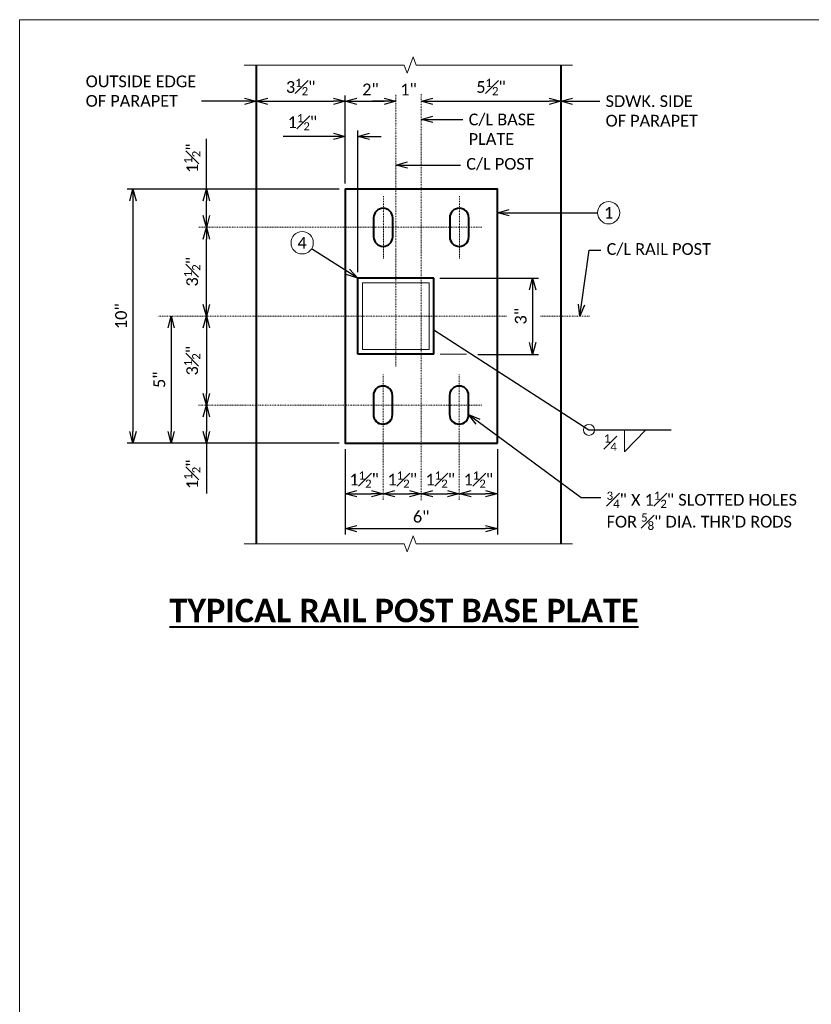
# Model space of a CAD drawing. Extents: x 5346 to 5963, y 23497 to 23756.
# Tile 2 of 8: x 5346 to 5448, y 23630 to 23756. Entities that reach past the tile are written whole.
import ezdxf
from ezdxf import colors
from ezdxf.entities.mleader import LeaderData, LeaderLine
from ezdxf.math import Vec2, Vec3

# ---------------------------------------------------------------- set-up
doc = ezdxf.new("R2010")
doc.units = 0
doc.header["$MEASUREMENT"] = 0
doc.linetypes.add('Wisdot4', pattern=[0.28125, 0.125, -0.0625, 0.03125, -0.0625])
for name, color, linetype, lineweight in [('B_ANNO_BREAK', 7, 'Continuous', 18), ('B_ANNO_DIM', 7, 'Continuous', 18), ('B_ANNO_SYMB', 7, 'Continuous', 18), ('B_ANNO_TEXT', 7, 'Continuous', 18), ('B_ANNO_TEXT_TITLE', 7, 'Continuous', 40), ('B_CNTR', 1, 'Wisdot4', 18), ('B_CONC_PPT', 12, 'Continuous', 40), ('B_DETAIL', 7, 'Continuous', 18), ('B_DETAIL_OBJ', 7, 'Continuous', 40)]:
    doc.layers.add(name, color=color, linetype=linetype, lineweight=lineweight)
doc.layers.add('B_ANNO_NOPLOT', color=47, linetype='Continuous', lineweight=18, plot=False)
doc.styles.add('Annotative', font='calibri.ttf', dxfattribs={"height": 0.0625})
doc.styles.get("Standard").update_dxf_attribs({"font": 'calibri.ttf'})
doc.styles.add('Title', font='calibrib.ttf', dxfattribs={"height": 0.125})
doc.dimstyles.new('Annotative', dxfattribs={"dimscale": 0, "dimtxt": 0.0625, "dimasz": 0.0625, "dimexe": 0.03125, "dimexo": 0.03125, "dimgap": 0.03125, "dimtad": 1, "dimdec": 3, "dimzin": 3, "dimdsep": 46, "dimlunit": 4, "dimtxsty": 'Standard', "dimblk": 'OPEN30', "dimcen": 0.03125, "dimaunit": 1, "dimadec": 0, "dimazin": 3, "dimtfac": 0.75, "dimtdec": 3, "dimtofl": 0, "dimtmove": 0, "dimatfit": 3, "dimldrblk": 'OPEN30', "dimfxl": 1, "dimtfill": 1, "dimfrac": 1, "dimtolj": 1, "dimtzin": 0, "dimarcsym": 0})

# ---------------------------------------------------------------- blocks, each defined once
blk = doc.blocks.new('AnonymousCell42')
at = {"layer": 'B_DETAIL'}
for p, q in [((4.264, 4.264), (-4.264, 4.264)), ((-4.264, -4.264), (-4.264, 4.264)), ((4.264, -4.264), (4.264, 4.264)), ((4.264, -4.264), (-4.264, -4.264))]:
    blk.add_line(p, q, dxfattribs=at)
at = {"layer": 'B_DETAIL_OBJ'}
for p, q in [((4.875, 4.875), (-4.875, 4.875)), ((-4.875, -4.875), (-4.875, 4.875)), ((4.875, -4.875), (4.875, 4.875)), ((4.875, -4.875), (-4.875, -4.875))]:
    blk.add_line(p, q, dxfattribs=at)
blk = doc.blocks.new('AnonymousCell44')
at = {"layer": 'B_DETAIL_OBJ'}
for p, q in [((-1.22, 1.22), (-1.22, -1.22)), ((1.22, -1.22), (1.22, 1.22))]:
    blk.add_line(p, q, dxfattribs=at)
for centre, start, end in [((0, 1.22), 0, 180), ((0, -1.22), 180, 0)]:
    blk.add_arc(centre, 1.22, start, end, dxfattribs=at)
blk = doc.blocks.new('_Open30')
at = {"color": 0, "linetype": 'ByBlock', "lineweight": -2}
for p, q in [((-1, 0.268), (0, 0)), ((0, 0), (-1, -0.268)), ((0, 0), (-1, 0))]:
    blk.add_line(p, q, dxfattribs=at)
blk = doc.blocks.new('*D50')
at = {"layer": 'B_ANNO_DIM', "color": 0, "lineweight": -2, "transparency": 16777216}
for p, q in [((5387.16, 23733.81), (5359.99, 23733.81)), ((5360.74, 23732.31), (5360.74, 23702.81)), ((5387.16, 23701.31), (5359.99, 23701.31))]:
    blk.add_line(p, q, dxfattribs=at)
at = {"layer": 'Defpoints', "color": 0, "transparency": 16777216}
for p in [(5387.91, 23733.81), (5360.74, 23701.31), (5387.91, 23701.31)]:
    blk.add_point(p, dxfattribs=at)
at = {"layer": 'B_ANNO_DIM', "color": 0, "lineweight": -2, "transparency": 16777216, "xscale": 1.5, "yscale": 1.5, "zscale": 1.5}
for p, rotation in [((5360.74, 23733.81), 90), ((5360.74, 23701.31), 270)]:
    blk.add_blockref('_Open30', p, dxfattribs=dict(at, rotation=rotation))
at = {"layer": 'B_ANNO_DIM', "color": 0, "transparency": 16777216, "insert": (5359.23, 23717.56), "char_height": 1.5, "attachment_point": 5, "rotation": 90, "bg_fill": 3, "box_fill_scale": 1.25, "bg_fill_color": 256, "bg_fill_true_color": 13158600, "bg_fill_transparency": 0}
blk.add_mtext('\\A1;10"', dxfattribs=at)
blk = doc.blocks.new('*D51')
at = {"layer": 'B_ANNO_DIM', "color": 0, "lineweight": -2, "transparency": 16777216}
blk.add_line((5365.64, 23716.06), (5365.64, 23702.81), dxfattribs=at)
at = {"layer": 'Defpoints', "color": 0, "transparency": 16777216}
for p in [(5365.64, 23717.56), (5365.64, 23701.31), (5365.64, 23701.31)]:
    blk.add_point(p, dxfattribs=at)
at = {"layer": 'B_ANNO_DIM', "color": 0, "lineweight": -2, "transparency": 16777216, "xscale": 1.5, "yscale": 1.5, "zscale": 1.5}
for p, rotation in [((5365.64, 23717.56), 90), ((5365.64, 23701.31), 270)]:
    blk.add_blockref('_Open30', p, dxfattribs=dict(at, rotation=rotation))
at = {"layer": 'B_ANNO_DIM', "color": 0, "transparency": 16777216, "insert": (5364.13, 23709.43), "char_height": 1.5, "attachment_point": 5, "rotation": 90, "bg_fill": 3, "box_fill_scale": 1.25, "bg_fill_color": 256, "bg_fill_true_color": 13158600, "bg_fill_transparency": 0}
blk.add_mtext('\\A1;5"', dxfattribs=at)
blk = doc.blocks.new('*D52')
at = {"layer": 'B_ANNO_DIM', "color": 0, "lineweight": -2, "transparency": 16777216}
blk.add_line((5370.15, 23716.06), (5370.15, 23707.68), dxfattribs=at)
at = {"layer": 'Defpoints', "color": 0, "transparency": 16777216}
for p in [(5370.15, 23717.56), (5370.15, 23706.18), (5370.15, 23706.18)]:
    blk.add_point(p, dxfattribs=at)
at = {"layer": 'B_ANNO_DIM', "color": 0, "lineweight": -2, "transparency": 16777216, "xscale": 1.5, "yscale": 1.5, "zscale": 1.5}
for p, rotation in [((5370.15, 23717.56), 90), ((5370.15, 23706.18), 270)]:
    blk.add_blockref('_Open30', p, dxfattribs=dict(at, rotation=rotation))
at = {"layer": 'B_ANNO_DIM', "color": 0, "transparency": 16777216, "insert": (5368.33, 23711.87), "char_height": 1.5, "attachment_point": 5, "rotation": 90, "bg_fill": 3, "box_fill_scale": 1.25, "bg_fill_color": 256, "bg_fill_true_color": 13158600, "bg_fill_transparency": 0}
blk.add_mtext('\\A1;3{\\H0.7x;\\S1#2;}"', dxfattribs=at)
blk = doc.blocks.new('*D53')
at = {"layer": 'B_ANNO_DIM', "color": 0, "lineweight": -2, "transparency": 16777216}
for p, q in [((5370.15, 23704.68), (5370.15, 23702.81)), ((5370.15, 23701.31), (5370.15, 23694.87))]:
    blk.add_line(p, q, dxfattribs=at)
at = {"layer": 'Defpoints', "color": 0, "transparency": 16777216}
for p in [(5370.15, 23706.18), (5370.15, 23701.31), (5370.15, 23701.31)]:
    blk.add_point(p, dxfattribs=at)
at = {"layer": 'B_ANNO_DIM', "color": 0, "lineweight": -2, "transparency": 16777216, "xscale": 1.5, "yscale": 1.5, "zscale": 1.5}
for p, rotation in [((5370.15, 23706.18), 90), ((5370.15, 23701.31), 270)]:
    blk.add_blockref('_Open30', p, dxfattribs=dict(at, rotation=rotation))
at = {"layer": 'B_ANNO_DIM', "color": 0, "transparency": 16777216, "insert": (5368.34, 23697.34), "char_height": 1.5, "attachment_point": 5, "rotation": 90, "bg_fill": 3, "box_fill_scale": 1.25, "bg_fill_color": 256, "bg_fill_true_color": 13158600, "bg_fill_transparency": 0}
blk.add_mtext('\\A1;1{\\H0.7x;\\S1#2;}"', dxfattribs=at)
blk = doc.blocks.new('*D54')
at = {"layer": 'B_ANNO_DIM', "color": 0, "lineweight": -2, "transparency": 16777216}
blk.add_line((5370.15, 23719.06), (5370.15, 23727.43), dxfattribs=at)
at = {"layer": 'Defpoints', "color": 0, "transparency": 16777216}
for p in [(5370.15, 23728.93), (5370.15, 23728.93), (5370.15, 23717.56)]:
    blk.add_point(p, dxfattribs=at)
at = {"layer": 'B_ANNO_DIM', "color": 0, "lineweight": -2, "transparency": 16777216, "xscale": 1.5, "yscale": 1.5, "zscale": 1.5}
for p, rotation in [((5370.15, 23728.93), 90), ((5370.15, 23717.56), 270)]:
    blk.add_blockref('_Open30', p, dxfattribs=dict(at, rotation=rotation))
at = {"layer": 'B_ANNO_DIM', "color": 0, "transparency": 16777216, "insert": (5368.33, 23723.25), "char_height": 1.5, "attachment_point": 5, "rotation": 90, "bg_fill": 3, "box_fill_scale": 1.25, "bg_fill_color": 256, "bg_fill_true_color": 13158600, "bg_fill_transparency": 0}
blk.add_mtext('\\A1;3{\\H0.7x;\\S1#2;}"', dxfattribs=at)
blk = doc.blocks.new('*D55')
at = {"layer": 'B_ANNO_DIM', "color": 0, "lineweight": -2, "transparency": 16777216}
for p, q in [((5370.15, 23733.81), (5370.15, 23740.24)), ((5370.15, 23730.43), (5370.15, 23732.31))]:
    blk.add_line(p, q, dxfattribs=at)
at = {"layer": 'Defpoints', "color": 0, "transparency": 16777216}
for p in [(5370.15, 23733.81), (5370.15, 23733.81), (5370.15, 23728.93)]:
    blk.add_point(p, dxfattribs=at)
at = {"layer": 'B_ANNO_DIM', "color": 0, "lineweight": -2, "transparency": 16777216, "xscale": 1.5, "yscale": 1.5, "zscale": 1.5}
for p, rotation in [((5370.15, 23733.81), 90), ((5370.15, 23728.93), 270)]:
    blk.add_blockref('_Open30', p, dxfattribs=dict(at, rotation=rotation))
at = {"layer": 'B_ANNO_DIM', "color": 0, "transparency": 16777216, "insert": (5368.34, 23737.78), "char_height": 1.5, "attachment_point": 5, "rotation": 90, "bg_fill": 3, "box_fill_scale": 1.25, "bg_fill_color": 256, "bg_fill_true_color": 13158600, "bg_fill_transparency": 0}
blk.add_mtext('\\A1;1{\\H0.7x;\\S1#2;}"', dxfattribs=at)
blk = doc.blocks.new('*D56')
at = {"layer": 'B_ANNO_DIM', "color": 0, "lineweight": -2, "transparency": 16777216}
for p, q in [((5387.91, 23700.56), (5387.91, 23689.64)), ((5407.41, 23700.56), (5407.41, 23689.64)), ((5389.41, 23690.39), (5405.91, 23690.39))]:
    blk.add_line(p, q, dxfattribs=at)
at = {"layer": 'Defpoints', "color": 0, "transparency": 16777216}
for p in [(5387.91, 23701.31), (5407.41, 23701.31), (5407.41, 23690.39)]:
    blk.add_point(p, dxfattribs=at)
at = {"layer": 'B_ANNO_DIM', "color": 0, "lineweight": -2, "transparency": 16777216, "xscale": 1.5, "yscale": 1.5, "zscale": 1.5, "rotation": 180}
blk.add_blockref('_Open30', (5387.91, 23690.39), dxfattribs=at)
at = {"layer": 'B_ANNO_DIM', "color": 0, "lineweight": -2, "transparency": 16777216, "xscale": 1.5, "yscale": 1.5, "zscale": 1.5}
blk.add_blockref('_Open30', (5407.41, 23690.39), dxfattribs=at)
at = {"layer": 'B_ANNO_DIM', "color": 0, "transparency": 16777216, "insert": (5397.66, 23691.9), "char_height": 1.5, "attachment_point": 5, "bg_fill": 3, "box_fill_scale": 1.25, "bg_fill_color": 256, "bg_fill_true_color": 13158600, "bg_fill_transparency": 0}
blk.add_mtext('\\A1;6"', dxfattribs=at)
blk = doc.blocks.new('*D57')
at = {"layer": 'B_ANNO_DIM', "color": 0, "lineweight": -2, "transparency": 16777216}
blk.add_line((5389.41, 23694.84), (5391.29, 23694.84), dxfattribs=at)
at = {"layer": 'B_ANNO_DIM', "color": 0, "lineweight": -2, "transparency": 16777216, "xscale": 1.5, "yscale": 1.5, "zscale": 1.5, "rotation": 180}
blk.add_blockref('_Open30', (5387.91, 23694.84), dxfattribs=at)
at = {"layer": 'B_ANNO_DIM', "color": 0, "lineweight": -2, "transparency": 16777216, "xscale": 1.5, "yscale": 1.5, "zscale": 1.5}
blk.add_blockref('_Open30', (5392.79, 23694.84), dxfattribs=at)
at = {"layer": 'B_ANNO_DIM', "color": 0, "transparency": 16777216, "insert": (5390.35, 23696.65), "char_height": 1.5, "attachment_point": 5, "bg_fill": 3, "box_fill_scale": 1.25, "bg_fill_color": 256, "bg_fill_true_color": 13158600, "bg_fill_transparency": 0}
blk.add_mtext('\\A1;1{\\H0.7x;\\S1#2;}"', dxfattribs=at)
at = {"layer": 'Defpoints', "color": 0, "transparency": 16777216}
for p in [(5387.91, 23694.84), (5392.79, 23694.84), (5392.79, 23694.84)]:
    blk.add_point(p, dxfattribs=at)
blk = doc.blocks.new('*D58')
at = {"layer": 'B_ANNO_DIM', "color": 0, "lineweight": -2, "transparency": 16777216}
blk.add_line((5394.29, 23694.84), (5396.16, 23694.84), dxfattribs=at)
at = {"layer": 'B_ANNO_DIM', "color": 0, "lineweight": -2, "transparency": 16777216, "xscale": 1.5, "yscale": 1.5, "zscale": 1.5, "rotation": 180}
blk.add_blockref('_Open30', (5392.79, 23694.84), dxfattribs=at)
at = {"layer": 'B_ANNO_DIM', "color": 0, "lineweight": -2, "transparency": 16777216, "xscale": 1.5, "yscale": 1.5, "zscale": 1.5}
blk.add_blockref('_Open30', (5397.66, 23694.84), dxfattribs=at)
at = {"layer": 'B_ANNO_DIM', "color": 0, "transparency": 16777216, "insert": (5395.23, 23696.65), "char_height": 1.5, "attachment_point": 5, "bg_fill": 3, "box_fill_scale": 1.25, "bg_fill_color": 256, "bg_fill_true_color": 13158600, "bg_fill_transparency": 0}
blk.add_mtext('\\A1;1{\\H0.7x;\\S1#2;}"', dxfattribs=at)
at = {"layer": 'Defpoints', "color": 0, "transparency": 16777216}
for p in [(5392.79, 23694.84), (5397.66, 23694.84), (5397.66, 23694.84)]:
    blk.add_point(p, dxfattribs=at)
blk = doc.blocks.new('*D59')
at = {"layer": 'B_ANNO_DIM', "color": 0, "lineweight": -2, "transparency": 16777216}
blk.add_line((5399.16, 23694.84), (5401.04, 23694.84), dxfattribs=at)
at = {"layer": 'B_ANNO_DIM', "color": 0, "lineweight": -2, "transparency": 16777216, "xscale": 1.5, "yscale": 1.5, "zscale": 1.5, "rotation": 180}
blk.add_blockref('_Open30', (5397.66, 23694.84), dxfattribs=at)
at = {"layer": 'B_ANNO_DIM', "color": 0, "lineweight": -2, "transparency": 16777216, "xscale": 1.5, "yscale": 1.5, "zscale": 1.5}
blk.add_blockref('_Open30', (5402.54, 23694.84), dxfattribs=at)
at = {"layer": 'B_ANNO_DIM', "color": 0, "transparency": 16777216, "insert": (5400.1, 23696.65), "char_height": 1.5, "attachment_point": 5, "bg_fill": 3, "box_fill_scale": 1.25, "bg_fill_color": 256, "bg_fill_true_color": 13158600, "bg_fill_transparency": 0}
blk.add_mtext('\\A1;1{\\H0.7x;\\S1#2;}"', dxfattribs=at)
at = {"layer": 'Defpoints', "color": 0, "transparency": 16777216}
for p in [(5397.66, 23694.84), (5402.54, 23694.84), (5402.54, 23694.84)]:
    blk.add_point(p, dxfattribs=at)
blk = doc.blocks.new('*D60')
at = {"layer": 'B_ANNO_DIM', "color": 0, "lineweight": -2, "transparency": 16777216}
blk.add_line((5404.04, 23694.84), (5405.91, 23694.84), dxfattribs=at)
at = {"layer": 'B_ANNO_DIM', "color": 0, "lineweight": -2, "transparency": 16777216, "xscale": 1.5, "yscale": 1.5, "zscale": 1.5, "rotation": 180}
blk.add_blockref('_Open30', (5402.54, 23694.84), dxfattribs=at)
at = {"layer": 'B_ANNO_DIM', "color": 0, "lineweight": -2, "transparency": 16777216, "xscale": 1.5, "yscale": 1.5, "zscale": 1.5}
blk.add_blockref('_Open30', (5407.41, 23694.84), dxfattribs=at)
at = {"layer": 'B_ANNO_DIM', "color": 0, "transparency": 16777216, "insert": (5404.98, 23696.65), "char_height": 1.5, "attachment_point": 5, "bg_fill": 3, "box_fill_scale": 1.25, "bg_fill_color": 256, "bg_fill_true_color": 13158600, "bg_fill_transparency": 0}
blk.add_mtext('\\A1;1{\\H0.7x;\\S1#2;}"', dxfattribs=at)
at = {"layer": 'Defpoints', "color": 0, "transparency": 16777216}
for p in [(5402.54, 23694.84), (5407.41, 23694.84), (5407.41, 23694.84)]:
    blk.add_point(p, dxfattribs=at)
blk = doc.blocks.new('*D61')
at = {"layer": 'B_ANNO_DIM', "color": 0, "lineweight": -2, "transparency": 16777216}
for p, q in [((5400.04, 23722.43), (5412.68, 23722.43)), ((5411.93, 23720.93), (5411.93, 23714.18)), ((5404.89, 23712.68), (5412.68, 23712.68))]:
    blk.add_line(p, q, dxfattribs=at)
at = {"layer": 'Defpoints', "color": 0, "transparency": 16777216}
for p in [(5399.29, 23722.43), (5404.14, 23712.68), (5411.93, 23712.68)]:
    blk.add_point(p, dxfattribs=at)
at = {"layer": 'B_ANNO_DIM', "color": 0, "lineweight": -2, "transparency": 16777216, "xscale": 1.5, "yscale": 1.5, "zscale": 1.5}
for p, rotation in [((5411.93, 23722.43), 90), ((5411.93, 23712.68), 270)]:
    blk.add_blockref('_Open30', p, dxfattribs=dict(at, rotation=rotation))
at = {"layer": 'B_ANNO_DIM', "color": 0, "transparency": 16777216, "insert": (5410.41, 23717.56), "char_height": 1.5, "attachment_point": 5, "rotation": 90, "bg_fill": 3, "box_fill_scale": 1.25, "bg_fill_color": 256, "bg_fill_true_color": 13158600, "bg_fill_transparency": 0}
blk.add_mtext('\\A1;3"', dxfattribs=at)
blk = doc.blocks.new('*D62')
at = {"layer": 'B_ANNO_DIM', "color": 0, "lineweight": -2, "transparency": 16777216}
for p, q in [((5378.04, 23745.07), (5386.41, 23745.07)), ((5387.91, 23734.56), (5387.91, 23745.82))]:
    blk.add_line(p, q, dxfattribs=at)
at = {"layer": 'Defpoints', "color": 0, "transparency": 16777216}
for p in [(5376.54, 23745.07), (5387.91, 23745.07), (5387.91, 23733.81)]:
    blk.add_point(p, dxfattribs=at)
at = {"layer": 'B_ANNO_DIM', "color": 0, "lineweight": -2, "transparency": 16777216, "xscale": 1.5, "yscale": 1.5, "zscale": 1.5, "rotation": 180}
blk.add_blockref('_Open30', (5376.54, 23745.07), dxfattribs=at)
at = {"layer": 'B_ANNO_DIM', "color": 0, "lineweight": -2, "transparency": 16777216, "xscale": 1.5, "yscale": 1.5, "zscale": 1.5}
blk.add_blockref('_Open30', (5387.91, 23745.07), dxfattribs=at)
at = {"layer": 'B_ANNO_DIM', "color": 0, "transparency": 16777216, "insert": (5382.23, 23746.89), "char_height": 1.5, "attachment_point": 5, "bg_fill": 3, "box_fill_scale": 1.25, "bg_fill_color": 256, "bg_fill_true_color": 13158600, "bg_fill_transparency": 0}
blk.add_mtext('\\A1;3{\\H0.7x;\\S1#2;}"', dxfattribs=at)
blk = doc.blocks.new('*D63')
at = {"layer": 'B_ANNO_DIM', "color": 0, "lineweight": -2, "transparency": 16777216}
blk.add_line((5389.41, 23745.07), (5392.91, 23745.07), dxfattribs=at)
at = {"layer": 'Defpoints', "color": 0, "transparency": 16777216}
for p in [(5387.91, 23745.07), (5394.41, 23745.07), (5394.41, 23745.07)]:
    blk.add_point(p, dxfattribs=at)
at = {"layer": 'B_ANNO_DIM', "color": 0, "lineweight": -2, "transparency": 16777216, "xscale": 1.5, "yscale": 1.5, "zscale": 1.5, "rotation": 180}
blk.add_blockref('_Open30', (5387.91, 23745.07), dxfattribs=at)
at = {"layer": 'B_ANNO_DIM', "color": 0, "lineweight": -2, "transparency": 16777216, "xscale": 1.5, "yscale": 1.5, "zscale": 1.5}
blk.add_blockref('_Open30', (5394.41, 23745.07), dxfattribs=at)
at = {"layer": 'B_ANNO_DIM', "color": 0, "transparency": 16777216, "insert": (5391.16, 23746.58), "char_height": 1.5, "attachment_point": 5, "bg_fill": 3, "box_fill_scale": 1.25, "bg_fill_color": 256, "bg_fill_true_color": 13158600, "bg_fill_transparency": 0}
blk.add_mtext('\\A1;2"', dxfattribs=at)
blk = doc.blocks.new('*D64')
at = {"layer": 'B_ANNO_DIM', "color": 0, "lineweight": -2, "transparency": 16777216}
blk.add_line((5399.16, 23745.07), (5414.04, 23745.07), dxfattribs=at)
at = {"layer": 'Defpoints', "color": 0, "transparency": 16777216}
for p in [(5397.66, 23745.07), (5415.54, 23745.07), (5415.54, 23745.07)]:
    blk.add_point(p, dxfattribs=at)
at = {"layer": 'B_ANNO_DIM', "color": 0, "lineweight": -2, "transparency": 16777216, "xscale": 1.5, "yscale": 1.5, "zscale": 1.5, "rotation": 180}
blk.add_blockref('_Open30', (5397.66, 23745.07), dxfattribs=at)
at = {"layer": 'B_ANNO_DIM', "color": 0, "lineweight": -2, "transparency": 16777216, "xscale": 1.5, "yscale": 1.5, "zscale": 1.5}
blk.add_blockref('_Open30', (5415.54, 23745.07), dxfattribs=at)
at = {"layer": 'B_ANNO_DIM', "color": 0, "transparency": 16777216, "insert": (5406.6, 23746.89), "char_height": 1.5, "attachment_point": 5, "bg_fill": 3, "box_fill_scale": 1.25, "bg_fill_color": 256, "bg_fill_true_color": 13158600, "bg_fill_transparency": 0}
blk.add_mtext('\\A1;5{\\H0.7x;\\S1#2;}"', dxfattribs=at)
blk = doc.blocks.new('*D65')
at = {"layer": 'B_ANNO_DIM', "color": 0, "lineweight": -2, "transparency": 16777216}
for p, q in [((5392.91, 23745.07), (5391.41, 23745.07)), ((5399.16, 23745.07), (5400.66, 23745.07))]:
    blk.add_line(p, q, dxfattribs=at)
at = {"layer": 'B_ANNO_DIM', "color": 0, "lineweight": -2, "transparency": 16777216, "xscale": 1.5, "yscale": 1.5, "zscale": 1.5}
blk.add_blockref('_Open30', (5394.41, 23745.07), dxfattribs=at)
at = {"layer": 'B_ANNO_DIM', "color": 0, "lineweight": -2, "transparency": 16777216, "xscale": 1.5, "yscale": 1.5, "zscale": 1.5, "rotation": 180}
blk.add_blockref('_Open30', (5397.66, 23745.07), dxfattribs=at)
at = {"layer": 'B_ANNO_DIM', "color": 0, "transparency": 16777216, "insert": (5396.04, 23746.57), "char_height": 1.5, "attachment_point": 5, "bg_fill": 3, "box_fill_scale": 1.25, "bg_fill_color": 256, "bg_fill_true_color": 13158600, "bg_fill_transparency": 0}
blk.add_mtext('\\A1;1"', dxfattribs=at)
at = {"layer": 'Defpoints', "color": 0, "transparency": 16777216}
for p in [(5394.41, 23745.07), (5397.66, 23745.07), (5397.66, 23745.07)]:
    blk.add_point(p, dxfattribs=at)
blk = doc.blocks.new('*D66')
at = {"layer": 'B_ANNO_DIM', "color": 0, "lineweight": -2, "transparency": 16777216}
for p, q in [((5389.54, 23723.18), (5389.54, 23741.32)), ((5386.41, 23740.57), (5379.98, 23740.57)), ((5391.04, 23740.57), (5392.54, 23740.57))]:
    blk.add_line(p, q, dxfattribs=at)
at = {"layer": 'Defpoints', "color": 0, "transparency": 16777216}
for p in [(5387.91, 23740.57), (5387.91, 23740.57), (5389.54, 23722.43)]:
    blk.add_point(p, dxfattribs=at)
at = {"layer": 'B_ANNO_DIM', "color": 0, "lineweight": -2, "transparency": 16777216, "xscale": 1.5, "yscale": 1.5, "zscale": 1.5}
blk.add_blockref('_Open30', (5387.91, 23740.57), dxfattribs=at)
at = {"layer": 'B_ANNO_DIM', "color": 0, "lineweight": -2, "transparency": 16777216, "xscale": 1.5, "yscale": 1.5, "zscale": 1.5, "rotation": 180}
blk.add_blockref('_Open30', (5389.54, 23740.57), dxfattribs=at)
at = {"layer": 'B_ANNO_DIM', "color": 0, "transparency": 16777216, "insert": (5382.45, 23742.38), "char_height": 1.5, "attachment_point": 5, "bg_fill": 3, "box_fill_scale": 1.25, "bg_fill_color": 256, "bg_fill_true_color": 13158600, "bg_fill_transparency": 0}
blk.add_mtext('\\A1;1{\\H0.7x;\\S1#2;}"', dxfattribs=at)
blk = doc.blocks.new('*U77')
at = {"layer": 'B_ANNO_NOPLOT', "flags": 128}
blk.add_lwpolyline([(0, 0), (0, 252), (323.93, 252), (323.93, 238.86), (378, 238.86), (378, 40.5), (316.57, 40.5), (316.57, 0)], close=True, dxfattribs=at)
at = {"layer": 'B_ANNO_TEXT', "style": 'Annotative'}
for tag, p in [('PAINT#', (305.6, 59.61)), ('PAINTN', (314.12, 59.6))]:
    blk.add_attdef(tag, p, '', height=1.5, dxfattribs=at)
blk = doc.blocks.new('INS_RAILCOMB3TDET_BASE')
at = {"layer": 'B_ANNO_BREAK', "flags": 128}
for points in [[(28.7597, 246.2022), (49.2517, 246.2022), (49.6269, 245.1713), (50.3774, 247.2332), (50.7526, 246.2022), (70.7745, 246.2022)], [(28.7597, 184.9367), (49.2517, 184.9367), (49.6269, 183.9057), (50.3774, 185.9676), (50.7526, 184.9367), (70.7745, 184.9367)]]:
    blk.add_lwpolyline(points, dxfattribs=at)
at = {"layer": 'B_ANNO_DIM'}
for p, q in [((80.1725, 199.5141), (77.4562, 196.7211)), ((77.4562, 196.7211), (77.4562, 199.5141))]:
    blk.add_line(p, q, dxfattribs=at)
blk.add_circle((72.9015, 199.5141), 0.7063, dxfattribs=at)
at = {"layer": 'B_ANNO_NOPLOT', "flags": 128}
blk.add_lwpolyline([(0, 0), (0, 252), (323.9277, 252), (323.9277, 238.8552), (378, 238.8552), (378, 40.4996), (316.5708, 40.4996), (316.5708, 0)], close=True, dxfattribs=at)
at = {"layer": 'B_ANNO_SYMB'}
blk.add_circle((75.42, 227.296), 1.4255, dxfattribs=at)
at = {"layer": 'B_CNTR'}
for p, q in [((48.1719, 207.6282), (48.1719, 242.4738)), ((51.4219, 190.5128), (51.4219, 242.4724)), ((46.5715, 221.4503), (46.5715, 229.412)), ((56.3247, 221.4503), (56.3247, 229.412)), ((59.1941, 225.4312), (22.8738, 225.4312)), ((62.3343, 214.0567), (17.6771, 214.0567)), ((72.9813, 214.0567), (66.6227, 214.0567)), ((46.5469, 190.542), (46.5469, 206.6625)), ((56.2969, 190.542), (56.2969, 206.6625))]:
    blk.add_line(p, q, dxfattribs=at)
at = {"layer": 'B_CONC_PPT'}
for p, q in [((30.2969, 246.2022), (30.2969, 184.9367)), ((69.2969, 246.2022), (69.2969, 184.9367))]:
    blk.add_line(p, q, dxfattribs=at)
at = {"layer": 'B_DETAIL_OBJ', "flags": 128}
blk.add_lwpolyline([(61.1719, 197.8067), (61.1719, 230.3067), (41.6719, 230.3067), (41.6719, 197.8067)], close=True, dxfattribs=at)
for name, p in [('AnonymousCell44', (46.5438, 225.4317)), ('AnonymousCell44', (56.2969, 225.4317)), ('AnonymousCell42', (48.1719, 214.0567)), ('AnonymousCell44', (46.5192, 202.6822)), ('AnonymousCell44', (56.2692, 202.6822))]:
    blk.add_blockref(name, p)
at = {"layer": 'B_ANNO_DIM', "insert": (74.8151, 198.9333), "char_height": 1.5, "width": 13.723268, "attachment_point": 1, "line_spacing_factor": 0.9, "style": 'Annotative'}
blk.add_mtext('\\A1;{\\H0.7x;\\S1#4;}', dxfattribs=at)
at = {"layer": 'B_ANNO_DIM', "style": 'Annotative'}
for tag, p in [('DIM1', (29.9278, 50.3787)), ('DIM2', (40.0924, 50.3811)), ('DIM3', (52.944, 50.3928)), ('DIM4', (65.6837, 50.3888)), ('DIM5', (78.5311, 50.3794)), ('DIM6', (88.6869, 50.3864))]:
    blk.add_attdef(tag, p, '', height=1.5, dxfattribs=at)
at = {"layer": 'B_ANNO_TEXT', "insert": (75.42, 227.296), "char_height": 1.5, "width": 3.563823, "attachment_point": 5, "style": 'Annotative'}
blk.add_mtext('1', dxfattribs=at)
at = {"layer": 'B_ANNO_TEXT', "style": 'Annotative'}
blk.add_attdef('SL', (350.6667, 178.6152), '', height=1.5, dxfattribs=at)
at = {"layer": 'B_ANNO_TEXT_TITLE', "insert": (19.179, 177.8977, 1.6845), "char_height": 3, "attachment_point": 1, "line_spacing_factor": 0.8, "style": 'Title'}
blk.add_mtext('{\\LTYPICAL RAIL POST BASE PLATE}', dxfattribs=at)
at = {"layer": 'B_ANNO_DIM'}
ml = blk.add_multileader_mtext('Standard', dxfattribs=at)
ml.set_content('C/L BASE\\PPLATE', color=256)
ml.set_leader_properties()
ml.set_arrow_properties(name='OPEN30')
ml.build(insert=Vec2(0, 0))
ml.multileader.update_dxf_attribs({"text_right_attachment_type": 3, "dogleg_length": 0.0625, "arrow_head_size": 1.5, "scale": 24})
ctx = ml.context
ctx.base_point, ctx.scale, ctx.char_height, ctx.arrow_head_size, ctx.landing_gap_size, ctx.plane_origin = Vec3(56.7434, 239.2339), 24, 1.5, 1.5, 0.75, Vec3(49.9219, 239.2339)
ctx.right_attachment = 3
notes = []
notes.append((ctx, [(0, (1, 1, 0), (55.2434, 239.2339), (1, 0), 1.5, [(0, [(51.4219, 239.2339), (55.2434, 239.2339), (55.2434, 239.2339)], 0, [])])]))
ctx.mtext.insert, ctx.mtext.flow_direction = Vec3(57.4934, 239.9873), 5
ml = blk.add_multileader_mtext('Standard', dxfattribs=at)
ml.set_content('C/L POST', color=256)
ml.set_leader_properties()
ml.set_arrow_properties(name='OPEN30')
ml.build(insert=Vec2(0, 0))
ml.multileader.update_dxf_attribs({"text_right_attachment_type": 3, "dogleg_length": 0.0625, "arrow_head_size": 1.5, "scale": 24})
ctx = ml.context
ctx.base_point, ctx.scale, ctx.char_height, ctx.arrow_head_size, ctx.landing_gap_size, ctx.plane_origin = Vec3(56.4365, 233.3912), 24, 1.5, 1.5, 0.75, Vec3(46.6719, 233.3912)
ctx.right_attachment = 3
notes.append((ctx, [(0, (1, 1, 0), (51.9934, 233.3912), (1, 0), 4.4431, [(0, [(48.1719, 233.3912), (51.9934, 233.3912), (51.9934, 233.3912)], 0, [])])]))
ctx.mtext.insert, ctx.mtext.flow_direction = Vec3(57.1865, 234.3034), 5
ml = blk.add_multileader_mtext('Standard', dxfattribs=at)
ml.set_content('', color=256)
ml.set_leader_properties()
ml.set_arrow_properties(name='OPEN30')
ml.build(insert=Vec2(0, 0))
ml.multileader.update_dxf_attribs({"text_right_attachment_type": 3, "dogleg_length": 0.0625, "arrow_head_size": 1.5, "scale": 24})
ctx = ml.context
ctx.base_point, ctx.scale, ctx.char_height, ctx.arrow_head_size, ctx.landing_gap_size, ctx.plane_origin, ctx.plane_x_axis, ctx.plane_y_axis = Vec3(75.4944, 227.296), 24, 1.5, 1.5, 0.75, Vec3(69.0166, 227.296), Vec3(-1, 0), Vec3(0, -1)
ctx.right_attachment = 3
notes.append((ctx, [(0, (1, 1, 0), (72.4944, 227.296), (1, 0), 1.5, [(0, [(61.1719, 227.296), (72.4944, 227.296), (72.4944, 227.296)], 0, [])])]))
ctx.mtext.insert, ctx.mtext.text_direction, ctx.mtext.rotation, ctx.mtext.flow_direction = Vec3(74.7444, 226.546), Vec3(-1, 0), 3.14159265, 5
ml = blk.add_multileader_mtext('Standard', dxfattribs=at)
ml.set_content('\\A1;{\\H1x;C/L RAIL POST}', color=256)
ml.set_leader_properties()
ml.set_arrow_properties(name='OPEN30')
ml.build(insert=Vec2(0, 0))
ml.multileader.update_dxf_attribs({"text_right_attachment_type": 3, "dogleg_length": 0.0625, "arrow_head_size": 1.5, "scale": 24})
ctx = ml.context
ctx.base_point, ctx.scale, ctx.char_height, ctx.arrow_head_size, ctx.landing_gap_size, ctx.plane_origin = Vec3(74.4077, 222.4948), 24, 1.5, 1.5, 0.75, Vec3(57.4847, 233.1031)
ctx.right_attachment = 3
notes.append((ctx, [(0, (1, 1, 0), (72.9077, 222.4948), (1, 0), 1.5, [(0, [(71.7327, 214.0567), (72.9077, 222.4948), (72.9077, 222.4948)], 0, [])])]))
ctx.mtext.insert, ctx.mtext.flow_direction = Vec3(75.1577, 223.4069), 5
for ctx, leaders in notes:
    for number, flags, end, landing, length, lines in leaders:
        leader = LeaderData()
        leader.index, (leader.has_last_leader_line, leader.has_dogleg_vector, leader.attachment_direction) = number, flags
        leader.last_leader_point, leader.dogleg_vector, leader.dogleg_length = Vec3(end), Vec3(landing), length
        for number, points, colour, breaks in lines:
            line = LeaderLine()
            line.index, line.vertices, line.color, line.breaks = number, Vec3.list(points), colors.encode_raw_color(colour), breaks
            leader.lines.append(line)
        ctx.leaders.append(leader)
dim = blk.add_linear_dim(base=(69.2969, 241.5701), p1=(51.4219, 241.5701), p2=(69.2969, 241.5701), text='5{\\H0.7x;\\S1#2;}"', dimstyle='Annotative', dxfattribs=at)
dim.commit()
dim.dimension.update_dxf_attribs({"geometry": '*D64', "text_midpoint": (60.3594, 243.3876), "insert": (-5346.2422, -23503.5024)})
for base, p1, p2, text, picture, middle in [((14.5017, 197.8067), (41.6719, 230.3067), (41.6719, 197.8067), '10"', '*D50', (12.9832, 214.0567)), ((65.6876, 209.1817), (53.0469, 218.9317), (57.895, 209.1817), '3"', '*D61', (64.1691, 214.0567))]:
    dim = blk.add_linear_dim(base=base, p1=p1, p2=p2, angle=90, text=text, dimstyle='Annotative', dxfattribs=at)
    dim.commit()
    dim.dimension.update_dxf_attribs({"geometry": picture, "text_midpoint": middle, "insert": (-5346.2422, -23503.5024)})
blk.add_line((53.8241, 209.1817), (57.1974, 209.1817), dxfattribs=at)
at = {"layer": 'B_ANNO_SYMB'}
blk.add_circle((36.175, 223.4543), 1.4255, dxfattribs=at)
at = {"layer": 'B_ANNO_TEXT', "insert": (36.175, 223.4543), "char_height": 1.5, "width": 3.563823, "attachment_point": 5, "style": 'Annotative'}
blk.add_mtext('4', dxfattribs=at)
at = {"layer": 'B_ANNO_DIM'}
for base, p1, p2, text, picture, middle in [((41.6719, 241.5701), (30.2969, 241.5701), (41.6719, 230.3067), '3{\\H0.7x;\\S1#2;}"', '*D62', (35.9844, 243.3876)), ((61.1719, 186.8834), (41.6719, 197.8067), (61.1719, 197.8067), '6"', '*D56', (51.4219, 188.4013))]:
    dim = blk.add_linear_dim(base=base, p1=p1, p2=p2, text=text, dimstyle='Annotative', dxfattribs=at)
    dim.commit()
    dim.dimension.update_dxf_attribs({"geometry": picture, "text_midpoint": middle, "insert": (-5346.2422, -23503.5024)})
for base, p1, p2, text, picture, middle in [((19.3952, 197.8067), (19.3952, 214.0567), (19.3952, 197.8067), '5"', '*D51', (17.8842, 205.9317)), ((23.9042, 202.6817), (23.9042, 214.0567), (23.9042, 202.6817), '3{\\H0.7x;\\S1#2;}"', '*D52', (22.0867, 208.3692))]:
    dim = blk.add_linear_dim(base=base, p1=p1, p2=p2, angle=90, text=text, dimstyle='Annotative', dxfattribs=at)
    dim.commit()
    dim.dimension.update_dxf_attribs({"geometry": picture, "text_midpoint": middle, "insert": (-5346.2422, -23503.5024)})
blk.add_leader([(53.0469, 212.3049), (72.9015, 199.5141), (83.4181, 199.5141)], dimstyle='Annotative', override={"dimscale": 0, "dimgap": 0.03125, "dimtad": 0}, dxfattribs=at)
ml = blk.add_multileader_mtext('Standard', dxfattribs=at)
ml.set_content('SDWK. SIDE \\POF PARAPET', color=256)
ml.set_leader_properties()
ml.set_arrow_properties(name='OPEN30')
ml.build(insert=Vec2(0, 0))
ml.multileader.update_dxf_attribs({"text_right_attachment_type": 3, "dogleg_length": 0.0625, "arrow_head_size": 1.5, "scale": 24})
ctx = ml.context
ctx.base_point, ctx.scale, ctx.char_height, ctx.arrow_head_size, ctx.landing_gap_size, ctx.plane_origin = Vec3(74.273, 241.5701), 24, 1.5, 1.5, 0.75, Vec3(69.2969, 241.5701)
ctx.right_attachment = 3
notes = []
notes.append((ctx, [(0, (1, 1, 0), (72.773, 241.5701), (1, 0), 1.5, [(0, [(69.2969, 241.5701), (72.773, 241.5701), (72.773, 241.5701)], 0, [])])]))
ctx.mtext.insert, ctx.mtext.flow_direction = Vec3(75.023, 242.3311), 5
ml = blk.add_multileader_mtext('Standard', dxfattribs=at)
ml.set_content('', color=256)
ml.set_leader_properties()
ml.set_arrow_properties(name='OPEN30')
ml.build(insert=Vec2(0, 0))
ml.multileader.update_dxf_attribs({"text_right_attachment_type": 3, "dogleg_length": 0.0625, "arrow_head_size": 1.5, "scale": 24})
ctx = ml.context
ctx.base_point, ctx.scale, ctx.char_height, ctx.arrow_head_size, ctx.landing_gap_size, ctx.plane_origin, ctx.plane_x_axis, ctx.plane_y_axis = Vec3(36.1121, 223.4942), 24, 1.5, 1.5, 0.75, Vec3(41.5805, 220.0216), Vec3(0.8441737, -0.53606974), Vec3(0.53606974, 0.8441737)
ctx.right_attachment = 3
notes.append((ctx, [(0, (1, 1, 0), (38.6446, 221.886), (-0.8441737, 0.53606974), 1.5, [(0, [(43.2969, 218.9317), (38.6446, 221.886), (38.6446, 221.886)], 0, [])])]))
ctx.mtext.insert, ctx.mtext.text_direction, ctx.mtext.rotation, ctx.mtext.flow_direction = Vec3(37.1473, 223.7253), Vec3(0.8441737, -0.53606974), 5.71741087, 5
for ctx, leaders in notes:
    for number, flags, end, landing, length, lines in leaders:
        leader = LeaderData()
        leader.index, (leader.has_last_leader_line, leader.has_dogleg_vector, leader.attachment_direction) = number, flags
        leader.last_leader_point, leader.dogleg_vector, leader.dogleg_length = Vec3(end), Vec3(landing), length
        for number, points, colour, breaks in lines:
            line = LeaderLine()
            line.index, line.vertices, line.color, line.breaks = number, Vec3.list(points), colors.encode_raw_color(colour), breaks
            leader.lines.append(line)
        ctx.leaders.append(leader)
for base, p1, p2, text, picture, middle in [((48.1719, 241.5701), (41.6719, 241.5701), (48.1719, 241.5701), '2"', '*D63', (44.9219, 243.0776)), ((41.6719, 237.0724), (43.2969, 218.9317), (41.6719, 237.0724), '1{\\H0.7x;\\S1#2;}"', '*D66', (36.2044, 238.8789))]:
    dim = blk.add_linear_dim(base=base, p1=p1, p2=p2, text=text, dimstyle='Annotative', dxfattribs=at)
    dim.commit()
    dim.dimension.update_dxf_attribs({"geometry": picture, "text_midpoint": middle, "insert": (-5346.2422, -23503.5024)})
for base, p1, p2, angle, text, picture, middle in [((23.9042, 225.4317), (23.9042, 214.0567), (23.9042, 225.4317), 270, '3{\\H0.7x;\\S1#2;}"', '*D54', (22.0867, 219.7442)), ((23.9042, 197.8067), (23.9042, 202.6817), (23.9042, 197.8067), 90, '1{\\H0.7x;\\S1#2;}"', '*D53', (22.0977, 193.8391))]:
    dim = blk.add_linear_dim(base=base, p1=p1, p2=p2, angle=angle, text=text, dimstyle='Annotative', dxfattribs=at)
    dim.commit()
    dim.dimension.update_dxf_attribs({"geometry": picture, "text_midpoint": middle, "insert": (-5346.2422, -23503.5024)})
dim = blk.add_linear_dim(base=(46.5469, 191.34), p1=(41.6719, 191.34), p2=(46.5469, 191.34), text='1{\\H0.7x;\\S1#2;}"', dimstyle='Annotative', dxfattribs=at)
dim.commit()
dim.dimension.update_dxf_attribs({"geometry": '*D57', "text_midpoint": (44.1094, 191.34), "dimtype": 128, "insert": (-5346.2422, -23503.5024)})
at = {"layer": 'B_CNTR'}
blk.add_line((59.1695, 202.6817), (22.8493, 202.6817), dxfattribs=at)
at = {"layer": 'B_ANNO_DIM'}
for base, p1, p2, text, picture, middle in [((51.4219, 241.5701), (48.1719, 241.5701), (51.4219, 241.5701), '1"', '*D65', (49.7969, 241.5701)), ((51.4219, 191.34), (46.5469, 191.34), (51.4219, 191.34), '1{\\H0.7x;\\S1#2;}"', '*D58', (48.9844, 191.34))]:
    dim = blk.add_linear_dim(base=base, p1=p1, p2=p2, text=text, dimstyle='Annotative', dxfattribs=at)
    dim.commit()
    dim.dimension.update_dxf_attribs({"geometry": picture, "text_midpoint": middle, "dimtype": 128, "insert": (-5346.2422, -23503.5024)})
dim = blk.add_linear_dim(base=(23.9042, 230.3067), p1=(23.9042, 225.4317), p2=(23.9042, 230.3067), angle=270, text='1{\\H0.7x;\\S1#2;}"', dimstyle='Annotative', dxfattribs=at)
dim.commit()
dim.dimension.update_dxf_attribs({"geometry": '*D55', "text_midpoint": (22.0977, 234.2742), "insert": (-5346.2422, -23503.5024)})
dim = blk.add_linear_dim(base=(56.2969, 191.34), p1=(51.4219, 191.34), p2=(56.2969, 191.34), text='1{\\H0.7x;\\S1#2;}"', dimstyle='Annotative', dxfattribs=at)
dim.commit()
dim.dimension.update_dxf_attribs({"geometry": '*D59', "text_midpoint": (53.8594, 191.34), "dimtype": 128, "insert": (-5346.2422, -23503.5024)})
ml = blk.add_multileader_mtext('Standard', dxfattribs=at)
ml.set_content('OUTSIDE EDGE\\POF PARAPET', color=256)
ml.set_leader_properties()
ml.set_arrow_properties(name='OPEN30')
ml.build(insert=Vec2(0, 0))
ml.multileader.update_dxf_attribs({"text_right_attachment_type": 3, "dogleg_length": 0.0625, "arrow_head_size": 1.5, "scale": 24})
ctx = ml.context
ctx.base_point, ctx.scale, ctx.char_height, ctx.arrow_head_size, ctx.landing_gap_size, ctx.plane_origin = Vec3(7.7071, 244.1001), 24, 1.5, 1.5, 0.75, Vec3(30.2969, 241.5701)
ctx.right_attachment = 3
notes = []
notes.append((ctx, [(0, (1, 1, 0), (24.776, 241.5701), (-1, 0), 1.5, [(0, [(30.2969, 241.5701), (26.0064, 241.5701), (25.6988, 241.5701)], 0, [])])]))
ctx.mtext.insert, ctx.mtext.flow_direction = Vec3(8.4571, 244.8611), 5
for ctx, leaders in notes:
    for number, flags, end, landing, length, lines in leaders:
        leader = LeaderData()
        leader.index, (leader.has_last_leader_line, leader.has_dogleg_vector, leader.attachment_direction) = number, flags
        leader.last_leader_point, leader.dogleg_vector, leader.dogleg_length = Vec3(end), Vec3(landing), length
        for number, points, colour, breaks in lines:
            line = LeaderLine()
            line.index, line.vertices, line.color, line.breaks = number, Vec3.list(points), colors.encode_raw_color(colour), breaks
            leader.lines.append(line)
        ctx.leaders.append(leader)
dim = blk.add_linear_dim(base=(61.1719, 191.34), p1=(56.2969, 191.34), p2=(61.1719, 191.34), text='1{\\H0.7x;\\S1#2;}"', dimstyle='Annotative', dxfattribs=at)
dim.commit()
dim.dimension.update_dxf_attribs({"geometry": '*D60', "text_midpoint": (58.7344, 191.34), "dimtype": 128, "insert": (-5346.2422, -23503.5024)})
ml = blk.add_multileader_mtext('Standard', dxfattribs=at)
ml.set_content('\\A1;{\\H0.7x;\\S3#4;}" X 1{\\H0.7x;\\S1#2;}" SLOTTED HOLES \\PFOR {\\H0.7x;\\S5#8;}" DIA. THR\'D RODS', color=256)
ml.set_leader_properties()
ml.set_arrow_properties(name='OPEN30')
ml.build(insert=Vec2(0, 0))
ml.multileader.update_dxf_attribs({"text_right_attachment_type": 3, "dogleg_length": 0.0625, "arrow_head_size": 1.5, "scale": 24})
ctx = ml.context
ctx.base_point, ctx.scale, ctx.char_height, ctx.arrow_head_size, ctx.landing_gap_size, ctx.plane_origin = Vec3(74.4077, 190.8518), 24, 1.5, 1.5, 0.75, Vec3(57.4847, 201.4602)
ctx.right_attachment = 3
notes = []
notes.append((ctx, [(0, (1, 1, 0), (72.9077, 190.8518), (1, 0), 1.5, [(0, [(57.4847, 201.4602), (71.8908, 190.8518), (72.3789, 190.8518)], 0, [])])]))
ctx.mtext.insert, ctx.mtext.flow_direction = Vec3(75.1577, 191.6128), 5
for ctx, leaders in notes:
    for number, flags, end, landing, length, lines in leaders:
        leader = LeaderData()
        leader.index, (leader.has_last_leader_line, leader.has_dogleg_vector, leader.attachment_direction) = number, flags
        leader.last_leader_point, leader.dogleg_vector, leader.dogleg_length = Vec3(end), Vec3(landing), length
        for number, points, colour, breaks in lines:
            line = LeaderLine()
            line.index, line.vertices, line.color, line.breaks = number, Vec3.list(points), colors.encode_raw_color(colour), breaks
            leader.lines.append(line)
        ctx.leaders.append(leader)

msp = doc.modelspace()

# ---------------------------------------------------------------- block references
msp.add_blockref('INS_RAILCOMB3TDET_BASE', (5346.24, 23503.5))

# ---------------------------------------------------------------- next in the draw order: block references
msp.add_blockref('*U77', (5346.24, 23503.5))

doc.saveas('drawing.dxf')
